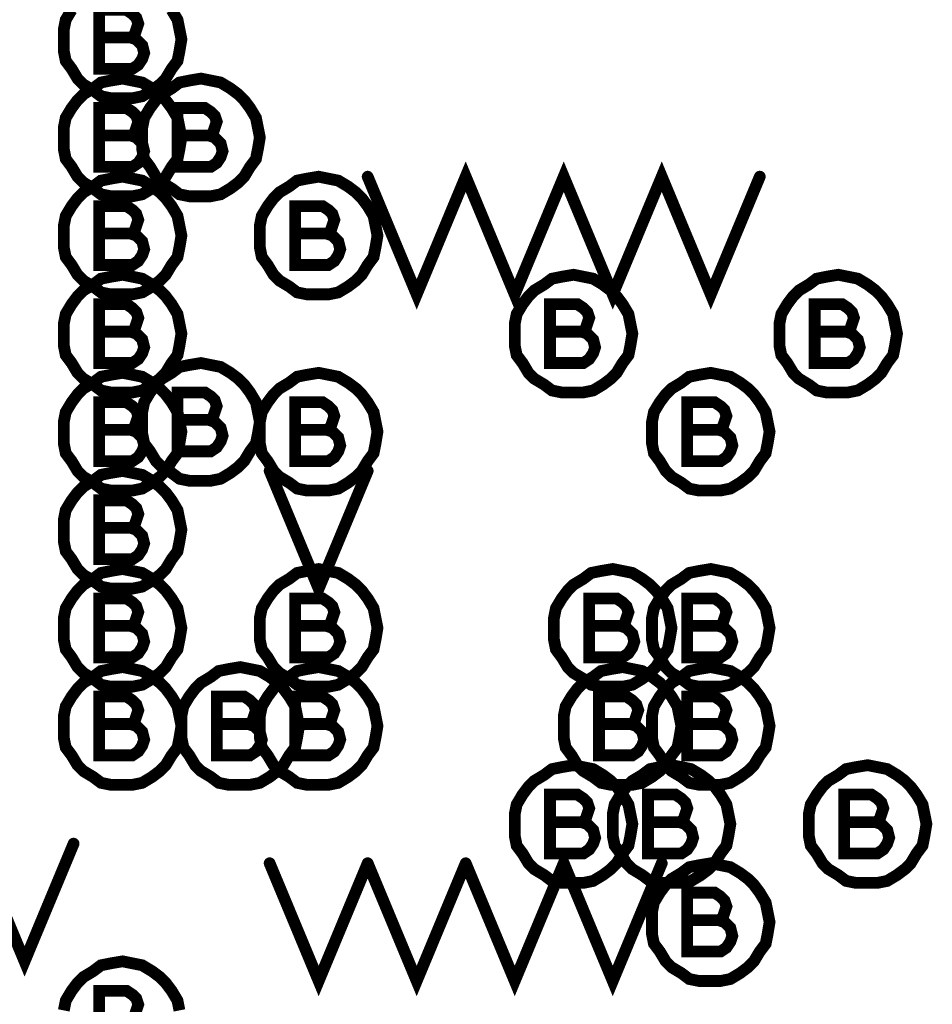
# Model space of a CAD drawing. Extents: x 28 to 61, y 24.9 to 46.
# Tile 16 of 96: x 35.403 to 35.868, y 30.968 to 31.47. Entities that reach past the tile are written whole.
import ezdxf

# ---------------------------------------------------------------- set-up
doc = ezdxf.new("R2010")
doc.units = 0
doc.layers.add('1', color=2, linetype='CONTINUOUS')

msp = doc.modelspace()

# ---------------------------------------------------------------- linework, layer by layer
at = {"layer": '1', "const_width": 0.006}
for points in [[(35.429, 31.475), (35.426, 31.47), (35.425, 31.465), (35.425, 31.46), (35.425, 31.454), (35.426, 31.449), (35.429, 31.445), (35.432, 31.44), (35.435, 31.437), (35.44, 31.434), (35.444, 31.431), (35.449, 31.43), (35.455, 31.43), (35.46, 31.43), (35.465, 31.431), (35.47, 31.434), (35.474, 31.437), (35.477, 31.44), (35.48, 31.445), (35.483, 31.449), (35.484, 31.454), (35.485, 31.46)], [(35.459, 31.461), (35.461, 31.462), (35.462, 31.465), (35.463, 31.468), (35.462, 31.471), (35.46, 31.473), (35.457, 31.475), (35.443, 31.475), (35.443, 31.445), (35.46, 31.445), (35.463, 31.447), (35.465, 31.45), (35.466, 31.453), (35.465, 31.457), (35.462, 31.46), (35.459, 31.461), (35.443, 31.461)], [(35.485, 31.46), (35.484, 31.465), (35.483, 31.47), (35.48, 31.475)], [(35.485, 31.41), (35.484, 31.415), (35.483, 31.42), (35.48, 31.425), (35.477, 31.429), (35.474, 31.432), (35.47, 31.435), (35.465, 31.438), (35.46, 31.439), (35.455, 31.44), (35.449, 31.439), (35.444, 31.438), (35.44, 31.435), (35.435, 31.432), (35.432, 31.429), (35.429, 31.425), (35.426, 31.42), (35.425, 31.415), (35.425, 31.41), (35.425, 31.404), (35.426, 31.399), (35.429, 31.395), (35.432, 31.39), (35.435, 31.387), (35.44, 31.384), (35.444, 31.381), (35.449, 31.38), (35.455, 31.38), (35.46, 31.38), (35.465, 31.381), (35.47, 31.384), (35.474, 31.387), (35.477, 31.39), (35.48, 31.395), (35.483, 31.399), (35.484, 31.404), (35.485, 31.41)], [(35.525, 31.41), (35.524, 31.415), (35.523, 31.42), (35.52, 31.425), (35.517, 31.429), (35.514, 31.432), (35.51, 31.435), (35.505, 31.438), (35.5, 31.439), (35.495, 31.44), (35.489, 31.439), (35.484, 31.438), (35.48, 31.435), (35.475, 31.432), (35.472, 31.429), (35.469, 31.425), (35.466, 31.42), (35.465, 31.415), (35.465, 31.41), (35.465, 31.404), (35.466, 31.399), (35.469, 31.395), (35.472, 31.39), (35.475, 31.387), (35.48, 31.384), (35.484, 31.381), (35.489, 31.38), (35.495, 31.38), (35.5, 31.38), (35.505, 31.381), (35.51, 31.384), (35.514, 31.387), (35.517, 31.39), (35.52, 31.395), (35.523, 31.399), (35.524, 31.404), (35.525, 31.41)], [(35.459, 31.411), (35.461, 31.412), (35.462, 31.415), (35.463, 31.418), (35.462, 31.421), (35.46, 31.423), (35.457, 31.425), (35.443, 31.425), (35.443, 31.395), (35.46, 31.395), (35.463, 31.397), (35.465, 31.4), (35.466, 31.403), (35.465, 31.407), (35.462, 31.41), (35.459, 31.411), (35.443, 31.411)], [(35.499, 31.411), (35.501, 31.412), (35.502, 31.415), (35.503, 31.418), (35.502, 31.421), (35.5, 31.423), (35.497, 31.425), (35.483, 31.425), (35.483, 31.395), (35.5, 31.395), (35.503, 31.397), (35.505, 31.4), (35.506, 31.403), (35.505, 31.407), (35.502, 31.41), (35.499, 31.411), (35.483, 31.411)], [(35.58, 31.39), (35.605, 31.33), (35.63, 31.39), (35.655, 31.33), (35.68, 31.39), (35.705, 31.33), (35.73, 31.39), (35.755, 31.33), (35.78, 31.39)], [(35.485, 31.36), (35.484, 31.365), (35.483, 31.37), (35.48, 31.375), (35.477, 31.379), (35.474, 31.382), (35.47, 31.385), (35.465, 31.388), (35.46, 31.389), (35.455, 31.39), (35.449, 31.389), (35.444, 31.388), (35.44, 31.385), (35.435, 31.382), (35.432, 31.379), (35.429, 31.375), (35.426, 31.37), (35.425, 31.365), (35.425, 31.36), (35.425, 31.354), (35.426, 31.349), (35.429, 31.345), (35.432, 31.34), (35.435, 31.337), (35.44, 31.334), (35.444, 31.331), (35.449, 31.33), (35.455, 31.33), (35.46, 31.33), (35.465, 31.331), (35.47, 31.334), (35.474, 31.337), (35.477, 31.34), (35.48, 31.345), (35.483, 31.349), (35.484, 31.354), (35.485, 31.36)], [(35.585, 31.36), (35.584, 31.365), (35.583, 31.37), (35.58, 31.375), (35.577, 31.379), (35.574, 31.382), (35.57, 31.385), (35.565, 31.388), (35.56, 31.389), (35.555, 31.39), (35.549, 31.389), (35.544, 31.388), (35.54, 31.385), (35.535, 31.382), (35.532, 31.379), (35.529, 31.375), (35.526, 31.37), (35.525, 31.365), (35.525, 31.36), (35.525, 31.354), (35.526, 31.349), (35.529, 31.345), (35.532, 31.34), (35.535, 31.337), (35.54, 31.334), (35.544, 31.331), (35.549, 31.33), (35.555, 31.33), (35.56, 31.33), (35.565, 31.331), (35.57, 31.334), (35.574, 31.337), (35.577, 31.34), (35.58, 31.345), (35.583, 31.349), (35.584, 31.354), (35.585, 31.36)], [(35.459, 31.361), (35.461, 31.362), (35.462, 31.365), (35.463, 31.368), (35.462, 31.371), (35.46, 31.373), (35.457, 31.375), (35.443, 31.375), (35.443, 31.345), (35.46, 31.345), (35.463, 31.347), (35.465, 31.35), (35.466, 31.353), (35.465, 31.357), (35.462, 31.36), (35.459, 31.361), (35.443, 31.361)], [(35.559, 31.361), (35.561, 31.362), (35.562, 31.365), (35.563, 31.368), (35.562, 31.371), (35.56, 31.373), (35.557, 31.375), (35.543, 31.375), (35.543, 31.345), (35.56, 31.345), (35.563, 31.347), (35.565, 31.35), (35.566, 31.353), (35.565, 31.357), (35.562, 31.36), (35.559, 31.361), (35.543, 31.361)], [(35.485, 31.31), (35.484, 31.315), (35.483, 31.32), (35.48, 31.325), (35.477, 31.329), (35.474, 31.332), (35.47, 31.335), (35.465, 31.338), (35.46, 31.339), (35.455, 31.34), (35.449, 31.339), (35.444, 31.338), (35.44, 31.335), (35.435, 31.332), (35.432, 31.329), (35.429, 31.325), (35.426, 31.32), (35.425, 31.315), (35.425, 31.31), (35.425, 31.304), (35.426, 31.299), (35.429, 31.295), (35.432, 31.29), (35.435, 31.287), (35.44, 31.284), (35.444, 31.281), (35.449, 31.28), (35.455, 31.28), (35.46, 31.28), (35.465, 31.281), (35.47, 31.284), (35.474, 31.287), (35.477, 31.29), (35.48, 31.295), (35.483, 31.299), (35.484, 31.304), (35.485, 31.31)], [(35.715, 31.31), (35.714, 31.315), (35.713, 31.32), (35.71, 31.325), (35.707, 31.329), (35.704, 31.332), (35.7, 31.335), (35.695, 31.338), (35.69, 31.339), (35.685, 31.34), (35.679, 31.339), (35.674, 31.338), (35.67, 31.335), (35.665, 31.332), (35.662, 31.329), (35.659, 31.325), (35.656, 31.32), (35.655, 31.315), (35.655, 31.31), (35.655, 31.304), (35.656, 31.299), (35.659, 31.295), (35.662, 31.29), (35.665, 31.287), (35.67, 31.284), (35.674, 31.281), (35.679, 31.28), (35.685, 31.28), (35.69, 31.28), (35.695, 31.281), (35.7, 31.284), (35.704, 31.287), (35.707, 31.29), (35.71, 31.295), (35.713, 31.299), (35.714, 31.304), (35.715, 31.31)], [(35.85, 31.31), (35.849, 31.315), (35.848, 31.32), (35.845, 31.325), (35.842, 31.329), (35.839, 31.332), (35.835, 31.335), (35.83, 31.338), (35.825, 31.339), (35.82, 31.34), (35.814, 31.339), (35.809, 31.338), (35.805, 31.335), (35.8, 31.332), (35.797, 31.329), (35.794, 31.325), (35.791, 31.32), (35.79, 31.315), (35.79, 31.31), (35.79, 31.304), (35.791, 31.299), (35.794, 31.295), (35.797, 31.29), (35.8, 31.287), (35.805, 31.284), (35.809, 31.281), (35.814, 31.28), (35.82, 31.28), (35.825, 31.28), (35.83, 31.281), (35.835, 31.284), (35.839, 31.287), (35.842, 31.29), (35.845, 31.295), (35.848, 31.299), (35.849, 31.304), (35.85, 31.31)], [(35.459, 31.311), (35.461, 31.312), (35.462, 31.315), (35.463, 31.318), (35.462, 31.321), (35.46, 31.323), (35.457, 31.325), (35.443, 31.325), (35.443, 31.295), (35.46, 31.295), (35.463, 31.297), (35.465, 31.3), (35.466, 31.303), (35.465, 31.307), (35.462, 31.31), (35.459, 31.311), (35.443, 31.311)], [(35.689, 31.311), (35.691, 31.312), (35.692, 31.315), (35.693, 31.318), (35.692, 31.321), (35.69, 31.323), (35.687, 31.325), (35.673, 31.325), (35.673, 31.295), (35.69, 31.295), (35.693, 31.297), (35.695, 31.3), (35.696, 31.303), (35.695, 31.307), (35.692, 31.31), (35.689, 31.311), (35.673, 31.311)], [(35.824, 31.311), (35.826, 31.312), (35.827, 31.315), (35.828, 31.318), (35.827, 31.321), (35.825, 31.323), (35.822, 31.325), (35.808, 31.325), (35.808, 31.295), (35.825, 31.295), (35.828, 31.297), (35.83, 31.3), (35.831, 31.303), (35.83, 31.307), (35.827, 31.31), (35.824, 31.311), (35.808, 31.311)], [(35.525, 31.265), (35.524, 31.27), (35.523, 31.275), (35.52, 31.28), (35.517, 31.284), (35.514, 31.287), (35.51, 31.29), (35.505, 31.293), (35.5, 31.294), (35.495, 31.295), (35.489, 31.294), (35.484, 31.293), (35.48, 31.29), (35.475, 31.287), (35.472, 31.284), (35.469, 31.28), (35.466, 31.275), (35.465, 31.27), (35.465, 31.265), (35.465, 31.259), (35.466, 31.254), (35.469, 31.25), (35.472, 31.245), (35.475, 31.242), (35.48, 31.239), (35.484, 31.236), (35.489, 31.235), (35.495, 31.235), (35.5, 31.235), (35.505, 31.236), (35.51, 31.239), (35.514, 31.242), (35.517, 31.245), (35.52, 31.25), (35.523, 31.254), (35.524, 31.259), (35.525, 31.265)], [(35.485, 31.26), (35.484, 31.265), (35.483, 31.27), (35.48, 31.275), (35.477, 31.279), (35.474, 31.282), (35.47, 31.285), (35.465, 31.288), (35.46, 31.289), (35.455, 31.29), (35.449, 31.289), (35.444, 31.288), (35.44, 31.285), (35.435, 31.282), (35.432, 31.279), (35.429, 31.275), (35.426, 31.27), (35.425, 31.265), (35.425, 31.26), (35.425, 31.254), (35.426, 31.249), (35.429, 31.245), (35.432, 31.24), (35.435, 31.237), (35.44, 31.234), (35.444, 31.231), (35.449, 31.23), (35.455, 31.23), (35.46, 31.23), (35.465, 31.231), (35.47, 31.234), (35.474, 31.237), (35.477, 31.24), (35.48, 31.245), (35.483, 31.249), (35.484, 31.254), (35.485, 31.26)], [(35.585, 31.26), (35.584, 31.265), (35.583, 31.27), (35.58, 31.275), (35.577, 31.279), (35.574, 31.282), (35.57, 31.285), (35.565, 31.288), (35.56, 31.289), (35.555, 31.29), (35.549, 31.289), (35.544, 31.288), (35.54, 31.285), (35.535, 31.282), (35.532, 31.279), (35.529, 31.275), (35.526, 31.27), (35.525, 31.265), (35.525, 31.26), (35.525, 31.254), (35.526, 31.249), (35.529, 31.245), (35.532, 31.24), (35.535, 31.237), (35.54, 31.234), (35.544, 31.231), (35.549, 31.23), (35.555, 31.23), (35.56, 31.23), (35.565, 31.231), (35.57, 31.234), (35.574, 31.237), (35.577, 31.24), (35.58, 31.245), (35.583, 31.249), (35.584, 31.254), (35.585, 31.26)], [(35.785, 31.26), (35.784, 31.265), (35.783, 31.27), (35.78, 31.275), (35.777, 31.279), (35.774, 31.282), (35.77, 31.285), (35.765, 31.288), (35.76, 31.289), (35.755, 31.29), (35.749, 31.289), (35.744, 31.288), (35.74, 31.285), (35.735, 31.282), (35.732, 31.279), (35.729, 31.275), (35.726, 31.27), (35.725, 31.265), (35.725, 31.26), (35.725, 31.254), (35.726, 31.249), (35.729, 31.245), (35.732, 31.24), (35.735, 31.237), (35.74, 31.234), (35.744, 31.231), (35.749, 31.23), (35.755, 31.23), (35.76, 31.23), (35.765, 31.231), (35.77, 31.234), (35.774, 31.237), (35.777, 31.24), (35.78, 31.245), (35.783, 31.249), (35.784, 31.254), (35.785, 31.26)], [(35.499, 31.266), (35.501, 31.267), (35.502, 31.27), (35.503, 31.273), (35.502, 31.276), (35.5, 31.278), (35.497, 31.28), (35.483, 31.28), (35.483, 31.25), (35.5, 31.25), (35.503, 31.252), (35.505, 31.255), (35.506, 31.258), (35.505, 31.262), (35.502, 31.265), (35.499, 31.266), (35.483, 31.266)], [(35.459, 31.261), (35.461, 31.262), (35.462, 31.265), (35.463, 31.268), (35.462, 31.271), (35.46, 31.273), (35.457, 31.275), (35.443, 31.275), (35.443, 31.245), (35.46, 31.245), (35.463, 31.247), (35.465, 31.25), (35.466, 31.253), (35.465, 31.257), (35.462, 31.26), (35.459, 31.261), (35.443, 31.261)], [(35.559, 31.261), (35.561, 31.262), (35.562, 31.265), (35.563, 31.268), (35.562, 31.271), (35.56, 31.273), (35.557, 31.275), (35.543, 31.275), (35.543, 31.245), (35.56, 31.245), (35.563, 31.247), (35.565, 31.25), (35.566, 31.253), (35.565, 31.257), (35.562, 31.26), (35.559, 31.261), (35.543, 31.261)], [(35.759, 31.261), (35.761, 31.262), (35.762, 31.265), (35.763, 31.268), (35.762, 31.271), (35.76, 31.273), (35.757, 31.275), (35.743, 31.275), (35.743, 31.245), (35.76, 31.245), (35.763, 31.247), (35.765, 31.25), (35.766, 31.253), (35.765, 31.257), (35.762, 31.26), (35.759, 31.261), (35.743, 31.261)], [(35.485, 31.21), (35.484, 31.215), (35.483, 31.22), (35.48, 31.225), (35.477, 31.229), (35.474, 31.232), (35.47, 31.235), (35.465, 31.238), (35.46, 31.239), (35.455, 31.24), (35.449, 31.239), (35.444, 31.238), (35.44, 31.235), (35.435, 31.232), (35.432, 31.229), (35.429, 31.225), (35.426, 31.22), (35.425, 31.215), (35.425, 31.21), (35.425, 31.204), (35.426, 31.199), (35.429, 31.195), (35.432, 31.19), (35.435, 31.187), (35.44, 31.184), (35.444, 31.181), (35.449, 31.18), (35.455, 31.18), (35.46, 31.18), (35.465, 31.181), (35.47, 31.184), (35.474, 31.187), (35.477, 31.19), (35.48, 31.195), (35.483, 31.199), (35.484, 31.204), (35.485, 31.21)], [(35.53, 31.24), (35.555, 31.18), (35.58, 31.24)], [(35.459, 31.211), (35.461, 31.212), (35.462, 31.215), (35.463, 31.218), (35.462, 31.221), (35.46, 31.223), (35.457, 31.225), (35.443, 31.225), (35.443, 31.195), (35.46, 31.195), (35.463, 31.197), (35.465, 31.2), (35.466, 31.203), (35.465, 31.207), (35.462, 31.21), (35.459, 31.211), (35.443, 31.211)], [(35.485, 31.16), (35.484, 31.165), (35.483, 31.17), (35.48, 31.175), (35.477, 31.179), (35.474, 31.182), (35.47, 31.185), (35.465, 31.188), (35.46, 31.189), (35.455, 31.19), (35.449, 31.189), (35.444, 31.188), (35.44, 31.185), (35.435, 31.182), (35.432, 31.179), (35.429, 31.175), (35.426, 31.17), (35.425, 31.165), (35.425, 31.16), (35.425, 31.154), (35.426, 31.149), (35.429, 31.145), (35.432, 31.14), (35.435, 31.137), (35.44, 31.134), (35.444, 31.131), (35.449, 31.13), (35.455, 31.13), (35.46, 31.13), (35.465, 31.131), (35.47, 31.134), (35.474, 31.137), (35.477, 31.14), (35.48, 31.145), (35.483, 31.149), (35.484, 31.154), (35.485, 31.16)], [(35.585, 31.16), (35.584, 31.165), (35.583, 31.17), (35.58, 31.175), (35.577, 31.179), (35.574, 31.182), (35.57, 31.185), (35.565, 31.188), (35.56, 31.189), (35.555, 31.19), (35.549, 31.189), (35.544, 31.188), (35.54, 31.185), (35.535, 31.182), (35.532, 31.179), (35.529, 31.175), (35.526, 31.17), (35.525, 31.165), (35.525, 31.16), (35.525, 31.154), (35.526, 31.149), (35.529, 31.145), (35.532, 31.14), (35.535, 31.137), (35.54, 31.134), (35.544, 31.131), (35.549, 31.13), (35.555, 31.13), (35.56, 31.13), (35.565, 31.131), (35.57, 31.134), (35.574, 31.137), (35.577, 31.14), (35.58, 31.145), (35.583, 31.149), (35.584, 31.154), (35.585, 31.16)], [(35.735, 31.16), (35.734, 31.165), (35.733, 31.17), (35.73, 31.175), (35.727, 31.179), (35.724, 31.182), (35.72, 31.185), (35.715, 31.188), (35.71, 31.189), (35.705, 31.19), (35.699, 31.189), (35.694, 31.188), (35.69, 31.185), (35.685, 31.182), (35.682, 31.179), (35.679, 31.175), (35.676, 31.17), (35.675, 31.165), (35.675, 31.16), (35.675, 31.154), (35.676, 31.149), (35.679, 31.145), (35.682, 31.14), (35.685, 31.137), (35.69, 31.134), (35.694, 31.131), (35.699, 31.13), (35.705, 31.13), (35.71, 31.13), (35.715, 31.131), (35.72, 31.134), (35.724, 31.137), (35.727, 31.14), (35.73, 31.145), (35.733, 31.149), (35.734, 31.154), (35.735, 31.16)], [(35.785, 31.16), (35.784, 31.165), (35.783, 31.17), (35.78, 31.175), (35.777, 31.179), (35.774, 31.182), (35.77, 31.185), (35.765, 31.188), (35.76, 31.189), (35.755, 31.19), (35.749, 31.189), (35.744, 31.188), (35.74, 31.185), (35.735, 31.182), (35.732, 31.179), (35.729, 31.175), (35.726, 31.17), (35.725, 31.165), (35.725, 31.16), (35.725, 31.154), (35.726, 31.149), (35.729, 31.145), (35.732, 31.14), (35.735, 31.137), (35.74, 31.134), (35.744, 31.131), (35.749, 31.13), (35.755, 31.13), (35.76, 31.13), (35.765, 31.131), (35.77, 31.134), (35.774, 31.137), (35.777, 31.14), (35.78, 31.145), (35.783, 31.149), (35.784, 31.154), (35.785, 31.16)], [(35.459, 31.161), (35.461, 31.162), (35.462, 31.165), (35.463, 31.168), (35.462, 31.171), (35.46, 31.173), (35.457, 31.175), (35.443, 31.175), (35.443, 31.145), (35.46, 31.145), (35.463, 31.147), (35.465, 31.15), (35.466, 31.153), (35.465, 31.157), (35.462, 31.16), (35.459, 31.161), (35.443, 31.161)], [(35.559, 31.161), (35.561, 31.162), (35.562, 31.165), (35.563, 31.168), (35.562, 31.171), (35.56, 31.173), (35.557, 31.175), (35.543, 31.175), (35.543, 31.145), (35.56, 31.145), (35.563, 31.147), (35.565, 31.15), (35.566, 31.153), (35.565, 31.157), (35.562, 31.16), (35.559, 31.161), (35.543, 31.161)], [(35.709, 31.161), (35.711, 31.162), (35.712, 31.165), (35.713, 31.168), (35.712, 31.171), (35.71, 31.173), (35.707, 31.175), (35.693, 31.175), (35.693, 31.145), (35.71, 31.145), (35.713, 31.147), (35.715, 31.15), (35.716, 31.153), (35.715, 31.157), (35.712, 31.16), (35.709, 31.161), (35.693, 31.161)], [(35.759, 31.161), (35.761, 31.162), (35.762, 31.165), (35.763, 31.168), (35.762, 31.171), (35.76, 31.173), (35.757, 31.175), (35.743, 31.175), (35.743, 31.145), (35.76, 31.145), (35.763, 31.147), (35.765, 31.15), (35.766, 31.153), (35.765, 31.157), (35.762, 31.16), (35.759, 31.161), (35.743, 31.161)], [(35.485, 31.11), (35.484, 31.115), (35.483, 31.12), (35.48, 31.125), (35.477, 31.129), (35.474, 31.132), (35.47, 31.135), (35.465, 31.138), (35.46, 31.139), (35.455, 31.14), (35.449, 31.139), (35.444, 31.138), (35.44, 31.135), (35.435, 31.132), (35.432, 31.129), (35.429, 31.125), (35.426, 31.12), (35.425, 31.115), (35.425, 31.11), (35.425, 31.104), (35.426, 31.099), (35.429, 31.095), (35.432, 31.09), (35.435, 31.087), (35.44, 31.084), (35.444, 31.081), (35.449, 31.08), (35.455, 31.08), (35.46, 31.08), (35.465, 31.081), (35.47, 31.084), (35.474, 31.087), (35.477, 31.09), (35.48, 31.095), (35.483, 31.099), (35.484, 31.104), (35.485, 31.11)], [(35.545, 31.11), (35.544, 31.115), (35.543, 31.12), (35.54, 31.125), (35.537, 31.129), (35.534, 31.132), (35.53, 31.135), (35.525, 31.138), (35.52, 31.139), (35.515, 31.14), (35.509, 31.139), (35.504, 31.138), (35.5, 31.135), (35.495, 31.132), (35.492, 31.129), (35.489, 31.125), (35.486, 31.12), (35.485, 31.115), (35.485, 31.11), (35.485, 31.104), (35.486, 31.099), (35.489, 31.095), (35.492, 31.09), (35.495, 31.087), (35.5, 31.084), (35.504, 31.081), (35.509, 31.08), (35.515, 31.08), (35.52, 31.08), (35.525, 31.081), (35.53, 31.084), (35.534, 31.087), (35.537, 31.09), (35.54, 31.095), (35.543, 31.099), (35.544, 31.104), (35.545, 31.11)], [(35.585, 31.11), (35.584, 31.115), (35.583, 31.12), (35.58, 31.125), (35.577, 31.129), (35.574, 31.132), (35.57, 31.135), (35.565, 31.138), (35.56, 31.139), (35.555, 31.14), (35.549, 31.139), (35.544, 31.138), (35.54, 31.135), (35.535, 31.132), (35.532, 31.129), (35.529, 31.125), (35.526, 31.12), (35.525, 31.115), (35.525, 31.11), (35.525, 31.104), (35.526, 31.099), (35.529, 31.095), (35.532, 31.09), (35.535, 31.087), (35.54, 31.084), (35.544, 31.081), (35.549, 31.08), (35.555, 31.08), (35.56, 31.08), (35.565, 31.081), (35.57, 31.084), (35.574, 31.087), (35.577, 31.09), (35.58, 31.095), (35.583, 31.099), (35.584, 31.104), (35.585, 31.11)], [(35.74, 31.11), (35.739, 31.115), (35.738, 31.12), (35.735, 31.125), (35.732, 31.129), (35.729, 31.132), (35.725, 31.135), (35.72, 31.138), (35.715, 31.139), (35.71, 31.14), (35.704, 31.139), (35.699, 31.138), (35.695, 31.135), (35.69, 31.132), (35.687, 31.129), (35.684, 31.125), (35.681, 31.12), (35.68, 31.115), (35.68, 31.11), (35.68, 31.104), (35.681, 31.099), (35.684, 31.095), (35.687, 31.09), (35.69, 31.087), (35.695, 31.084), (35.699, 31.081), (35.704, 31.08), (35.71, 31.08), (35.715, 31.08), (35.72, 31.081), (35.725, 31.084), (35.729, 31.087), (35.732, 31.09), (35.735, 31.095), (35.738, 31.099), (35.739, 31.104), (35.74, 31.11)], [(35.785, 31.11), (35.784, 31.115), (35.783, 31.12), (35.78, 31.125), (35.777, 31.129), (35.774, 31.132), (35.77, 31.135), (35.765, 31.138), (35.76, 31.139), (35.755, 31.14), (35.749, 31.139), (35.744, 31.138), (35.74, 31.135), (35.735, 31.132), (35.732, 31.129), (35.729, 31.125), (35.726, 31.12), (35.725, 31.115), (35.725, 31.11), (35.725, 31.104), (35.726, 31.099), (35.729, 31.095), (35.732, 31.09), (35.735, 31.087), (35.74, 31.084), (35.744, 31.081), (35.749, 31.08), (35.755, 31.08), (35.76, 31.08), (35.765, 31.081), (35.77, 31.084), (35.774, 31.087), (35.777, 31.09), (35.78, 31.095), (35.783, 31.099), (35.784, 31.104), (35.785, 31.11)], [(35.459, 31.111), (35.461, 31.112), (35.462, 31.115), (35.463, 31.118), (35.462, 31.121), (35.46, 31.123), (35.457, 31.125), (35.443, 31.125), (35.443, 31.095), (35.46, 31.095), (35.463, 31.097), (35.465, 31.1), (35.466, 31.103), (35.465, 31.107), (35.462, 31.11), (35.459, 31.111), (35.443, 31.111)], [(35.519, 31.111), (35.521, 31.112), (35.522, 31.115), (35.523, 31.118), (35.522, 31.121), (35.52, 31.123), (35.517, 31.125), (35.503, 31.125), (35.503, 31.095), (35.52, 31.095), (35.523, 31.097), (35.525, 31.1), (35.526, 31.103), (35.525, 31.107), (35.522, 31.11), (35.519, 31.111), (35.503, 31.111)], [(35.559, 31.111), (35.561, 31.112), (35.562, 31.115), (35.563, 31.118), (35.562, 31.121), (35.56, 31.123), (35.557, 31.125), (35.543, 31.125), (35.543, 31.095), (35.56, 31.095), (35.563, 31.097), (35.565, 31.1), (35.566, 31.103), (35.565, 31.107), (35.562, 31.11), (35.559, 31.111), (35.543, 31.111)], [(35.714, 31.111), (35.716, 31.112), (35.717, 31.115), (35.718, 31.118), (35.717, 31.121), (35.715, 31.123), (35.712, 31.125), (35.698, 31.125), (35.698, 31.095), (35.715, 31.095), (35.718, 31.097), (35.72, 31.1), (35.721, 31.103), (35.72, 31.107), (35.717, 31.11), (35.714, 31.111), (35.698, 31.111)], [(35.759, 31.111), (35.761, 31.112), (35.762, 31.115), (35.763, 31.118), (35.762, 31.121), (35.76, 31.123), (35.757, 31.125), (35.743, 31.125), (35.743, 31.095), (35.76, 31.095), (35.763, 31.097), (35.765, 31.1), (35.766, 31.103), (35.765, 31.107), (35.762, 31.11), (35.759, 31.111), (35.743, 31.111)], [(35.715, 31.06), (35.714, 31.065), (35.713, 31.07), (35.71, 31.075), (35.707, 31.079), (35.704, 31.082), (35.7, 31.085), (35.695, 31.088), (35.69, 31.089), (35.685, 31.09), (35.679, 31.089), (35.674, 31.088), (35.67, 31.085), (35.665, 31.082), (35.662, 31.079), (35.659, 31.075), (35.656, 31.07), (35.655, 31.065), (35.655, 31.06), (35.655, 31.054), (35.656, 31.049), (35.659, 31.045), (35.662, 31.04), (35.665, 31.037), (35.67, 31.034), (35.674, 31.031), (35.679, 31.03), (35.685, 31.03), (35.69, 31.03), (35.695, 31.031), (35.7, 31.034), (35.704, 31.037), (35.707, 31.04), (35.71, 31.045), (35.713, 31.049), (35.714, 31.054), (35.715, 31.06)], [(35.765, 31.06), (35.764, 31.065), (35.763, 31.07), (35.76, 31.075), (35.757, 31.079), (35.754, 31.082), (35.75, 31.085), (35.745, 31.088), (35.74, 31.089), (35.735, 31.09), (35.729, 31.089), (35.724, 31.088), (35.72, 31.085), (35.715, 31.082), (35.712, 31.079), (35.709, 31.075), (35.706, 31.07), (35.705, 31.065), (35.705, 31.06), (35.705, 31.054), (35.706, 31.049), (35.709, 31.045), (35.712, 31.04), (35.715, 31.037), (35.72, 31.034), (35.724, 31.031), (35.729, 31.03), (35.735, 31.03), (35.74, 31.03), (35.745, 31.031), (35.75, 31.034), (35.754, 31.037), (35.757, 31.04), (35.76, 31.045), (35.763, 31.049), (35.764, 31.054), (35.765, 31.06)], [(35.865, 31.06), (35.864, 31.065), (35.863, 31.07), (35.86, 31.075), (35.857, 31.079), (35.854, 31.082), (35.85, 31.085), (35.845, 31.088), (35.84, 31.089), (35.835, 31.09), (35.829, 31.089), (35.824, 31.088), (35.82, 31.085), (35.815, 31.082), (35.812, 31.079), (35.809, 31.075), (35.806, 31.07), (35.805, 31.065), (35.805, 31.06), (35.805, 31.054), (35.806, 31.049), (35.809, 31.045), (35.812, 31.04), (35.815, 31.037), (35.82, 31.034), (35.824, 31.031), (35.829, 31.03), (35.835, 31.03), (35.84, 31.03), (35.845, 31.031), (35.85, 31.034), (35.854, 31.037), (35.857, 31.04), (35.86, 31.045), (35.863, 31.049), (35.864, 31.054), (35.865, 31.06)], [(35.689, 31.061), (35.691, 31.062), (35.692, 31.065), (35.693, 31.068), (35.692, 31.071), (35.69, 31.073), (35.687, 31.075), (35.673, 31.075), (35.673, 31.045), (35.69, 31.045), (35.693, 31.047), (35.695, 31.05), (35.696, 31.053), (35.695, 31.057), (35.692, 31.06), (35.689, 31.061), (35.673, 31.061)], [(35.739, 31.061), (35.741, 31.062), (35.742, 31.065), (35.743, 31.068), (35.742, 31.071), (35.74, 31.073), (35.737, 31.075), (35.723, 31.075), (35.723, 31.045), (35.74, 31.045), (35.743, 31.047), (35.745, 31.05), (35.746, 31.053), (35.745, 31.057), (35.742, 31.06), (35.739, 31.061), (35.723, 31.061)], [(35.839, 31.061), (35.841, 31.062), (35.842, 31.065), (35.843, 31.068), (35.842, 31.071), (35.84, 31.073), (35.837, 31.075), (35.823, 31.075), (35.823, 31.045), (35.84, 31.045), (35.843, 31.047), (35.845, 31.05), (35.846, 31.053), (35.845, 31.057), (35.842, 31.06), (35.839, 31.061), (35.823, 31.061)], [(35.38, 31.05), (35.405, 30.99), (35.43, 31.05)], [(35.63, 31.04), (35.655, 30.98), (35.68, 31.04), (35.705, 30.98), (35.73, 31.04)], [(35.53, 31.04), (35.555, 30.98), (35.58, 31.04)], [(35.58, 31.04), (35.605, 30.98), (35.63, 31.04)], [(35.785, 31.01), (35.784, 31.015), (35.783, 31.02), (35.78, 31.025), (35.777, 31.029), (35.774, 31.032), (35.77, 31.035), (35.765, 31.038), (35.76, 31.039), (35.755, 31.04), (35.749, 31.039), (35.744, 31.038), (35.74, 31.035), (35.735, 31.032), (35.732, 31.029), (35.729, 31.025), (35.726, 31.02), (35.725, 31.015), (35.725, 31.01), (35.725, 31.004), (35.726, 30.999), (35.729, 30.995), (35.732, 30.99), (35.735, 30.987), (35.74, 30.984), (35.744, 30.981), (35.749, 30.98), (35.755, 30.98), (35.76, 30.98), (35.765, 30.981), (35.77, 30.984), (35.774, 30.987), (35.777, 30.99), (35.78, 30.995), (35.783, 30.999), (35.784, 31.004), (35.785, 31.01)], [(35.759, 31.011), (35.761, 31.012), (35.762, 31.015), (35.763, 31.018), (35.762, 31.021), (35.76, 31.023), (35.757, 31.025), (35.743, 31.025), (35.743, 30.995), (35.76, 30.995), (35.763, 30.997), (35.765, 31), (35.766, 31.003), (35.765, 31.007), (35.762, 31.01), (35.759, 31.011), (35.743, 31.011)], [(35.484, 30.965), (35.483, 30.97), (35.48, 30.975), (35.477, 30.979), (35.474, 30.982), (35.47, 30.985), (35.465, 30.988), (35.46, 30.989), (35.455, 30.99), (35.449, 30.989), (35.444, 30.988), (35.44, 30.985), (35.435, 30.982), (35.432, 30.979), (35.429, 30.975), (35.426, 30.97), (35.425, 30.965)], [(35.459, 30.961), (35.461, 30.962), (35.462, 30.965), (35.463, 30.968), (35.462, 30.971), (35.46, 30.973), (35.457, 30.975), (35.443, 30.975), (35.443, 30.945), (35.46, 30.945), (35.463, 30.947), (35.465, 30.95), (35.466, 30.953), (35.465, 30.957), (35.462, 30.96), (35.459, 30.961), (35.443, 30.961)]]:
    msp.add_lwpolyline(points, dxfattribs=at)
at = {"layer": '1', "const_width": 0.003}
for points in [[(35.4445, 31.461, 1), (35.4415, 31.461, 1)], [(35.4605, 31.461, 1), (35.4575, 31.461, 1)], [(35.4865, 31.46, 1), (35.4835, 31.46, 1)], [(35.4865, 31.46, 1), (35.4835, 31.46, 1)], [(35.4445, 31.411, 1), (35.4415, 31.411, 1)], [(35.4605, 31.411, 1), (35.4575, 31.411, 1)], [(35.4845, 31.411, 1), (35.4815, 31.411, 1)], [(35.4865, 31.41, 1), (35.4835, 31.41, 1)], [(35.4865, 31.41, 1), (35.4835, 31.41, 1)], [(35.5005, 31.411, 1), (35.4975, 31.411, 1)], [(35.5265, 31.41, 1), (35.5235, 31.41, 1)], [(35.5265, 31.41, 1), (35.5235, 31.41, 1)], [(35.5815, 31.39, 1), (35.5785, 31.39, 1)], [(35.7815, 31.39, 1), (35.7785, 31.39, 1)], [(35.4445, 31.361, 1), (35.4415, 31.361, 1)], [(35.4605, 31.361, 1), (35.4575, 31.361, 1)], [(35.4865, 31.36, 1), (35.4835, 31.36, 1)], [(35.4865, 31.36, 1), (35.4835, 31.36, 1)], [(35.5445, 31.361, 1), (35.5415, 31.361, 1)], [(35.5605, 31.361, 1), (35.5575, 31.361, 1)], [(35.5865, 31.36, 1), (35.5835, 31.36, 1)], [(35.5865, 31.36, 1), (35.5835, 31.36, 1)], [(35.4445, 31.311, 1), (35.4415, 31.311, 1)], [(35.4605, 31.311, 1), (35.4575, 31.311, 1)], [(35.4865, 31.31, 1), (35.4835, 31.31, 1)], [(35.4865, 31.31, 1), (35.4835, 31.31, 1)], [(35.6745, 31.311, 1), (35.6715, 31.311, 1)], [(35.6905, 31.311, 1), (35.6875, 31.311, 1)], [(35.7165, 31.31, 1), (35.7135, 31.31, 1)], [(35.7165, 31.31, 1), (35.7135, 31.31, 1)], [(35.8095, 31.311, 1), (35.8065, 31.311, 1)], [(35.8255, 31.311, 1), (35.8225, 31.311, 1)], [(35.8515, 31.31, 1), (35.8485, 31.31, 1)], [(35.8515, 31.31, 1), (35.8485, 31.31, 1)], [(35.4845, 31.266, 1), (35.4815, 31.266, 1)], [(35.5005, 31.266, 1), (35.4975, 31.266, 1)], [(35.5265, 31.265, 1), (35.5235, 31.265, 1)], [(35.5265, 31.265, 1), (35.5235, 31.265, 1)], [(35.4445, 31.261, 1), (35.4415, 31.261, 1)], [(35.4605, 31.261, 1), (35.4575, 31.261, 1)], [(35.4865, 31.26, 1), (35.4835, 31.26, 1)], [(35.4865, 31.26, 1), (35.4835, 31.26, 1)], [(35.5445, 31.261, 1), (35.5415, 31.261, 1)], [(35.5605, 31.261, 1), (35.5575, 31.261, 1)], [(35.5865, 31.26, 1), (35.5835, 31.26, 1)], [(35.5865, 31.26, 1), (35.5835, 31.26, 1)], [(35.7445, 31.261, 1), (35.7415, 31.261, 1)], [(35.7605, 31.261, 1), (35.7575, 31.261, 1)], [(35.7865, 31.26, 1), (35.7835, 31.26, 1)], [(35.7865, 31.26, 1), (35.7835, 31.26, 1)], [(35.5315, 31.24, 1), (35.5285, 31.24, 1)], [(35.5815, 31.24, 1), (35.5785, 31.24, 1)], [(35.4445, 31.211, 1), (35.4415, 31.211, 1)], [(35.4605, 31.211, 1), (35.4575, 31.211, 1)], [(35.4865, 31.21, 1), (35.4835, 31.21, 1)], [(35.4865, 31.21, 1), (35.4835, 31.21, 1)], [(35.4445, 31.161, 1), (35.4415, 31.161, 1)], [(35.4605, 31.161, 1), (35.4575, 31.161, 1)], [(35.4865, 31.16, 1), (35.4835, 31.16, 1)], [(35.4865, 31.16, 1), (35.4835, 31.16, 1)], [(35.5445, 31.161, 1), (35.5415, 31.161, 1)], [(35.5605, 31.161, 1), (35.5575, 31.161, 1)], [(35.5865, 31.16, 1), (35.5835, 31.16, 1)], [(35.5865, 31.16, 1), (35.5835, 31.16, 1)], [(35.6945, 31.161, 1), (35.6915, 31.161, 1)], [(35.7105, 31.161, 1), (35.7075, 31.161, 1)], [(35.7365, 31.16, 1), (35.7335, 31.16, 1)], [(35.7365, 31.16, 1), (35.7335, 31.16, 1)], [(35.7445, 31.161, 1), (35.7415, 31.161, 1)], [(35.7605, 31.161, 1), (35.7575, 31.161, 1)], [(35.7865, 31.16, 1), (35.7835, 31.16, 1)], [(35.7865, 31.16, 1), (35.7835, 31.16, 1)], [(35.4445, 31.111, 1), (35.4415, 31.111, 1)], [(35.4605, 31.111, 1), (35.4575, 31.111, 1)], [(35.4865, 31.11, 1), (35.4835, 31.11, 1)], [(35.4865, 31.11, 1), (35.4835, 31.11, 1)], [(35.5045, 31.111, 1), (35.5015, 31.111, 1)], [(35.5205, 31.111, 1), (35.5175, 31.111, 1)], [(35.5445, 31.111, 1), (35.5415, 31.111, 1)], [(35.5465, 31.11, 1), (35.5435, 31.11, 1)], [(35.5465, 31.11, 1), (35.5435, 31.11, 1)], [(35.5605, 31.111, 1), (35.5575, 31.111, 1)], [(35.5865, 31.11, 1), (35.5835, 31.11, 1)], [(35.5865, 31.11, 1), (35.5835, 31.11, 1)], [(35.6995, 31.111, 1), (35.6965, 31.111, 1)], [(35.7155, 31.111, 1), (35.7125, 31.111, 1)], [(35.7415, 31.11, 1), (35.7385, 31.11, 1)], [(35.7415, 31.11, 1), (35.7385, 31.11, 1)], [(35.7445, 31.111, 1), (35.7415, 31.111, 1)], [(35.7605, 31.111, 1), (35.7575, 31.111, 1)], [(35.7865, 31.11, 1), (35.7835, 31.11, 1)], [(35.7865, 31.11, 1), (35.7835, 31.11, 1)], [(35.6745, 31.061, 1), (35.6715, 31.061, 1)], [(35.6905, 31.061, 1), (35.6875, 31.061, 1)], [(35.7165, 31.06, 1), (35.7135, 31.06, 1)], [(35.7165, 31.06, 1), (35.7135, 31.06, 1)], [(35.7245, 31.061, 1), (35.7215, 31.061, 1)], [(35.7405, 31.061, 1), (35.7375, 31.061, 1)], [(35.7665, 31.06, 1), (35.7635, 31.06, 1)], [(35.7665, 31.06, 1), (35.7635, 31.06, 1)], [(35.8245, 31.061, 1), (35.8215, 31.061, 1)], [(35.8405, 31.061, 1), (35.8375, 31.061, 1)], [(35.8665, 31.06, 1), (35.8635, 31.06, 1)], [(35.8665, 31.06, 1), (35.8635, 31.06, 1)], [(35.4315, 31.05, 1), (35.4285, 31.05, 1)], [(35.5315, 31.04, 1), (35.5285, 31.04, 1)], [(35.5815, 31.04, 1), (35.5785, 31.04, 1)], [(35.5815, 31.04, 1), (35.5785, 31.04, 1)], [(35.6315, 31.04, 1), (35.6285, 31.04, 1)], [(35.6315, 31.04, 1), (35.6285, 31.04, 1)], [(35.7315, 31.04, 1), (35.7285, 31.04, 1)], [(35.7445, 31.011, 1), (35.7415, 31.011, 1)], [(35.7605, 31.011, 1), (35.7575, 31.011, 1)], [(35.7865, 31.01, 1), (35.7835, 31.01, 1)], [(35.7865, 31.01, 1), (35.7835, 31.01, 1)]]:
    msp.add_lwpolyline(points, format="xyb", close=True, dxfattribs=at)

doc.saveas('drawing.dxf')
